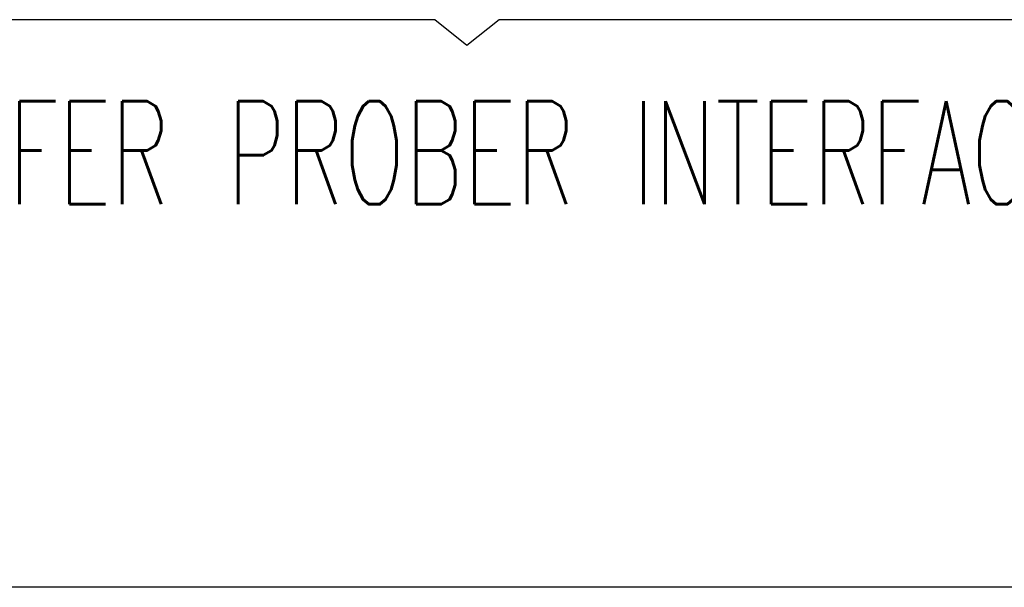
# Model space of a CAD drawing. Extents: x -1763 to 4575, y -3429 to 1051.
# Tile 82 of 174: x 3079 to 3232, y -2620 to -2532. Entities that reach past the tile are written whole.
import ezdxf

# ---------------------------------------------------------------- set-up
doc = ezdxf.new("R2010")
doc.units = 0
doc.layers.add('1', color=7, linetype='CONTINUOUS')
doc.styles.add('CONVERTER_1', font='txt.shx', dxfattribs={"width": 0.63})

# ---------------------------------------------------------------- blocks, each defined once
blk = doc.blocks.new('TEXT__610', base_point=(-2000, -2800))
at = {"layer": '1', "color": 1, "linetype": 'CONTINUOUS'}
blk.add_line((4500, -2620), (-700, -2620), dxfattribs=at)
blk = doc.blocks.new('Z-STACK', base_point=(-660.97, -2583.47))
at = {"layer": '1', "color": 1, "linetype": 'CONTINUOUS'}
for p, q in [((3143.4, -2531.82), (2939.74, -2531.82)), ((3148.4, -2535.82), (3143.4, -2531.82)), ((3153.4, -2531.82), (3148.4, -2535.82)), ((3357.06, -2531.82), (3153.4, -2531.82))]:
    blk.add_line(p, q, dxfattribs=at)
at = {"layer": '1', "color": 1, "style": 'CONVERTER_1', "width": 0.63}
blk.add_text('12" WAFER PROBER INTERFACE WITH POGO TOWER', height=16, dxfattribs=at).set_placement((3025.75, -2560.5))

msp = doc.modelspace()

# ---------------------------------------------------------------- block references
at = {"layer": '1'}
for name, p in [('TEXT__610', (-2000, -2800)), ('Z-STACK', (-660.97, -2583.47))]:
    msp.add_blockref(name, p, dxfattribs=at)

doc.saveas('drawing.dxf')
